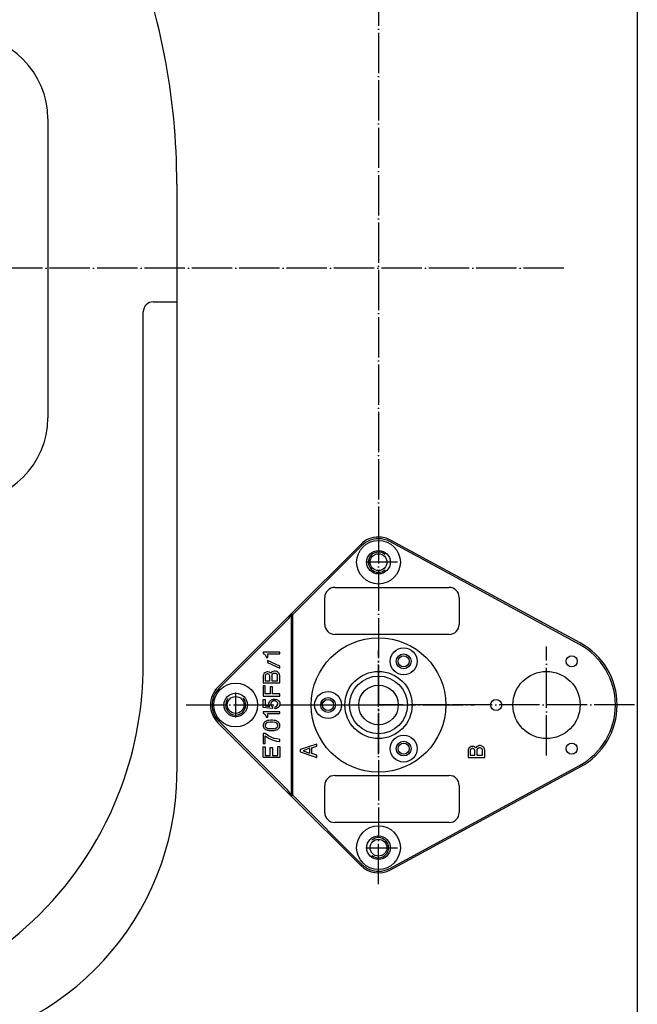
# Model space of a CAD drawing. Extents: x -1763 to 4575, y -3429 to 1051.
# Tile 53 of 193: x 186 to 370, y -1941 to -1648. Entities that reach past the tile are written whole.
import ezdxf

# ---------------------------------------------------------------- set-up
doc = ezdxf.new("R2010")
doc.units = 0
doc.linetypes.add('DOT_CENTER', pattern=[14, 12, -1, 0, -1])
doc.layers.get('0').update_dxf_attribs({"linetype": 'CONTINUOUS'})
doc.layers.add('1', color=7, linetype='CONTINUOUS')

# ---------------------------------------------------------------- blocks, each defined once
blk = doc.blocks.new('PIN__460', base_point=(272.9999999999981, -1871.878934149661))
at = {"layer": '1', "color": 4, "linetype": 'CONTINUOUS'}
for centre, radius in [((292.9999999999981, -1851.878934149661), 20), ((300.4999999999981, -1838.888553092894), 4), ((300.4999999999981, -1838.888553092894), 2.19999999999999), ((292.9999999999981, -1851.878934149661), 10), ((292.9999999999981, -1851.878934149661), 8.59999999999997), ((292.9999999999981, -1851.878934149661), 5.89999999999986), ((277.9999999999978, -1851.878934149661), 4.00000000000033), ((277.9999999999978, -1851.878934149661), 2.20000000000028), ((300.4999999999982, -1864.869315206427), 4.00000000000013), ((300.4999999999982, -1864.869315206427), 2.2000000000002)]:
    blk.add_circle(centre, radius, dxfattribs=at)
blk = doc.blocks.new('E7015-23250__461', base_point=(242.9999999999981, -1901.878934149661))
at = {"layer": '1', "color": 6, "linetype": 'CONTINUOUS'}
for p, q in [((266.9999999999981, -1824.772332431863), (287.6966991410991, -1804.075633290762)), ((267.4999999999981, -1824.979439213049), (288.0502525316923, -1804.429186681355)), ((304.7614768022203, -1807.798248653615), (296.3393247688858, -1803.226787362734)), ((353.0179743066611, -1833.422493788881), (296.5778479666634, -1802.787348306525)), ((352.7794511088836, -1833.86193284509), (304.7614768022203, -1807.798248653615)), ((279.9999999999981, -1816.878934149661), (313.9999999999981, -1816.878934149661)), ((276.9999999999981, -1827.878934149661), (276.9999999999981, -1819.878934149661)), ((316.9999999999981, -1819.878934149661), (316.9999999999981, -1827.878934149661)), ((245.1966991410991, -1846.575633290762), (266.9999999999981, -1824.772332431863)), ((267.4999999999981, -1824.979439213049), (266.9999999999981, -1824.772332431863)), ((266.9999999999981, -1824.772332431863), (266.9999999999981, -1878.985535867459)), ((267.4999999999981, -1878.778429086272), (267.4999999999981, -1824.979439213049)), ((245.5502525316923, -1846.929186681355), (265.9999999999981, -1826.479439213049)), ((313.9999999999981, -1830.878934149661), (279.9999999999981, -1830.878934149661)), ((263.6745260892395, -1836.125016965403), (258.6745260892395, -1836.125016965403)), ((258.6745260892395, -1836.125016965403), (258.6745260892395, -1836.575016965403)), ((258.6745260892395, -1836.575016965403), (258.8620260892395, -1836.631266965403)), ((258.8620260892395, -1836.631266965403), (259.1120260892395, -1836.800016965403)), ((259.1120260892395, -1836.800016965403), (259.2995260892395, -1836.968766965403)), ((259.2995260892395, -1836.968766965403), (259.4245260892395, -1837.193766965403)), ((259.4245260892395, -1837.193766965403), (259.4870260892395, -1837.362516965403)), ((259.4870260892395, -1837.362516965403), (259.5495260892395, -1837.643766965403)), ((259.5495260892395, -1837.643766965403), (259.5495260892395, -1837.756266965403)), ((259.5495260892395, -1837.756266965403), (260.0495260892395, -1837.756266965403)), ((260.0495260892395, -1837.756266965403), (260.0495260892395, -1836.687516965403)), ((260.0495260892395, -1836.687516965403), (263.6745260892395, -1836.687516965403)), ((263.6745260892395, -1836.687516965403), (263.6745260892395, -1836.125016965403)), ((263.6745260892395, -1840.343766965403), (259.9245260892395, -1838.656266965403)), ((259.9245260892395, -1838.656266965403), (259.9245260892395, -1839.218766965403)), ((259.9245260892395, -1839.218766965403), (263.6745260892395, -1840.906266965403)), ((263.6745260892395, -1840.906266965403), (263.6745260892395, -1840.343766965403)), ((258.7370260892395, -1842.875016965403), (258.6745260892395, -1843.156266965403)), ((258.6745260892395, -1843.156266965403), (258.6745260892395, -1845.293766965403)), ((258.9245260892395, -1842.537516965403), (258.7370260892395, -1842.875016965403)), ((259.1745260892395, -1842.312516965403), (258.9245260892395, -1842.537516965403)), ((259.5495260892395, -1842.087516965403), (259.1745260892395, -1842.312516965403)), ((259.3620260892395, -1842.987516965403), (259.2995260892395, -1843.212516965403)), ((259.2995260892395, -1843.212516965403), (259.2995260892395, -1844.675016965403)), ((259.4870260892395, -1842.818766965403), (259.3620260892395, -1842.987516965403)), ((259.6745260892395, -1842.706266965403), (259.4870260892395, -1842.818766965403)), ((259.8620260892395, -1842.031266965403), (259.5495260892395, -1842.087516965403)), ((259.8620260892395, -1842.650016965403), (259.6745260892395, -1842.706266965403)), ((260.1120260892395, -1842.031266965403), (259.8620260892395, -1842.031266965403)), ((260.1120260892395, -1842.650016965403), (259.8620260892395, -1842.650016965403)), ((260.4245260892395, -1842.087516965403), (260.1120260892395, -1842.031266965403)), ((260.2995260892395, -1842.706266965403), (260.1120260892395, -1842.650016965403)), ((260.4870260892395, -1842.818766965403), (260.2995260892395, -1842.706266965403)), ((260.7995260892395, -1842.312516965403), (260.4245260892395, -1842.087516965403)), ((260.6120260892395, -1842.987516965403), (260.4870260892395, -1842.818766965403)), ((260.6745260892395, -1843.212516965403), (260.6120260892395, -1842.987516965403)), ((260.6745260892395, -1844.675016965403), (260.6745260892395, -1843.212516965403)), ((260.9245260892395, -1842.425016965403), (260.7995260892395, -1842.312516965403)), ((261.1745260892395, -1842.143766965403), (260.9245260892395, -1842.425016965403)), ((261.5495260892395, -1841.918766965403), (261.1745260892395, -1842.143766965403)), ((261.2995260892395, -1842.931266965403), (261.2370260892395, -1843.212516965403)), ((261.2370260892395, -1843.212516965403), (261.2370260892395, -1844.675016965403)), ((261.4870260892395, -1842.706266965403), (261.2995260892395, -1842.931266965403)), ((261.7370260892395, -1842.537516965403), (261.4870260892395, -1842.706266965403)), ((261.9870260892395, -1841.806266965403), (261.5495260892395, -1841.918766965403)), ((261.9870260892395, -1842.481266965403), (261.7370260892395, -1842.537516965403)), ((262.2995260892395, -1841.806266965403), (261.9870260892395, -1841.806266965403)), ((262.2370260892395, -1842.481266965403), (261.9870260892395, -1842.481266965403)), ((262.4870260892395, -1842.537516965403), (262.2370260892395, -1842.481266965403)), ((262.7370260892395, -1841.918766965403), (262.2995260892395, -1841.806266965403)), ((262.7370260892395, -1842.706266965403), (262.4870260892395, -1842.537516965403)), ((263.0495260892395, -1842.087516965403), (262.7370260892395, -1841.918766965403)), ((262.9245260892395, -1842.931266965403), (262.7370260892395, -1842.706266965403)), ((262.9870260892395, -1843.212516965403), (262.9245260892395, -1842.931266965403)), ((262.9870260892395, -1844.675016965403), (262.9870260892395, -1843.212516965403)), ((263.3620260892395, -1842.368766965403), (263.0495260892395, -1842.087516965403)), ((263.5495260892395, -1842.706266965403), (263.3620260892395, -1842.368766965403)), ((263.6745260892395, -1843.156266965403), (263.5495260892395, -1842.706266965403)), ((263.6745260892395, -1845.293766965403), (263.6745260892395, -1843.156266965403)), ((258.6745260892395, -1845.293766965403), (263.6745260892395, -1845.293766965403)), ((259.2995260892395, -1846.193766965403), (258.6745260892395, -1846.193766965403)), ((258.6745260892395, -1846.193766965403), (258.6745260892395, -1849.231266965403)), ((259.2995260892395, -1844.675016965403), (260.6745260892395, -1844.675016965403)), ((259.2995260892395, -1848.612516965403), (259.2995260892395, -1846.193766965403)), ((261.4245260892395, -1846.531266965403), (260.7995260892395, -1846.531266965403)), ((260.7995260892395, -1846.531266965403), (260.7995260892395, -1848.612516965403)), ((261.2370260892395, -1844.675016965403), (262.9870260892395, -1844.675016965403)), ((261.4245260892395, -1848.612516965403), (261.4245260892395, -1846.531266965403)), ((258.6745260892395, -1849.231266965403), (263.6745260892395, -1849.231266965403)), ((260.7995260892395, -1848.612516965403), (259.2995260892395, -1848.612516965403)), ((263.6745260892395, -1848.612516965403), (261.4245260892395, -1848.612516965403)), ((263.6745260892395, -1849.231266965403), (263.6745260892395, -1848.612516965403)), ((258.6745260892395, -1852.606266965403), (258.6745260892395, -1850.300016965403)), ((258.6745260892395, -1850.300016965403), (259.2995260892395, -1850.300016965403)), ((259.2995260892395, -1850.300016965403), (259.2995260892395, -1852.156266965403)), ((259.2995260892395, -1852.156266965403), (260.6745260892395, -1852.325016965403)), ((260.3620260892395, -1851.425016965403), (260.4245260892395, -1851.143766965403)), ((260.3620260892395, -1851.706266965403), (260.3620260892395, -1851.425016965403)), ((260.4870260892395, -1852.043766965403), (260.3620260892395, -1851.706266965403)), ((260.4245260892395, -1851.143766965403), (260.5495260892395, -1850.862516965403)), ((260.6745260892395, -1852.325016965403), (260.4870260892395, -1852.043766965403)), ((260.5495260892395, -1850.862516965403), (260.7370260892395, -1850.693766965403)), ((260.7370260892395, -1850.693766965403), (260.9245260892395, -1850.525016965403)), ((260.9245260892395, -1850.525016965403), (261.1745260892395, -1850.356266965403)), ((261.0495260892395, -1851.143766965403), (260.9245260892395, -1851.425016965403)), ((260.9245260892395, -1851.425016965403), (260.9245260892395, -1851.706266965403)), ((260.9245260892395, -1851.706266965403), (261.0495260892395, -1852.043766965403)), ((261.2370260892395, -1850.918766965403), (261.0495260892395, -1851.143766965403)), ((261.0495260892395, -1852.043766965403), (261.2370260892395, -1852.268766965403)), ((261.1745260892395, -1850.356266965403), (261.4245260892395, -1850.243766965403)), ((261.4245260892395, -1850.806266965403), (261.2370260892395, -1850.918766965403)), ((261.2370260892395, -1852.268766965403), (261.4245260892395, -1852.381266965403)), ((261.4245260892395, -1850.243766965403), (261.7995260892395, -1850.131266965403)), ((261.7370260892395, -1850.693766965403), (261.4245260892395, -1850.806266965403)), ((261.4245260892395, -1852.381266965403), (261.4245260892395, -1852.943766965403)), ((262.2370260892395, -1850.693766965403), (261.7370260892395, -1850.693766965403)), ((261.7995260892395, -1850.131266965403), (262.2995260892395, -1850.131266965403)), ((262.5495260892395, -1850.806266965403), (262.2370260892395, -1850.693766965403)), ((262.2370260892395, -1852.437516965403), (262.5495260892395, -1852.325016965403)), ((262.2995260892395, -1853.000016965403), (262.2370260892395, -1852.437516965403)), ((262.2995260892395, -1850.131266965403), (262.6745260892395, -1850.243766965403)), ((262.7370260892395, -1850.918766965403), (262.5495260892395, -1850.806266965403)), ((262.5495260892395, -1852.325016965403), (262.7370260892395, -1852.212516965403)), ((262.6745260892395, -1850.243766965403), (262.9245260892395, -1850.356266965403)), ((262.9245260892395, -1851.143766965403), (262.7370260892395, -1850.918766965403)), ((262.7370260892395, -1852.212516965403), (262.9245260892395, -1851.987516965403)), ((262.9245260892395, -1850.356266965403), (263.1745260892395, -1850.525016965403)), ((263.0495260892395, -1851.425016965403), (262.9245260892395, -1851.143766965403)), ((262.9245260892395, -1851.987516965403), (263.0495260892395, -1851.706266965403)), ((263.0495260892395, -1851.706266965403), (263.0495260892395, -1851.425016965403)), ((263.1745260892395, -1850.525016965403), (263.3620260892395, -1850.693766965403)), ((263.3620260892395, -1852.437516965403), (263.1745260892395, -1852.606266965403)), ((263.3620260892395, -1850.693766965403), (263.4870260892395, -1850.862516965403)), ((263.4870260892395, -1852.268766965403), (263.3620260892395, -1852.437516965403)), ((263.4870260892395, -1850.862516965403), (263.6120260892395, -1851.143766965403)), ((263.6120260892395, -1851.987516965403), (263.4870260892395, -1852.268766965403)), ((263.6120260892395, -1851.143766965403), (263.6745260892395, -1851.425016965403)), ((263.6745260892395, -1851.706266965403), (263.6120260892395, -1851.987516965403)), ((263.6745260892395, -1851.425016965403), (263.6745260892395, -1851.706266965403)), ((261.4245260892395, -1852.943766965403), (258.6745260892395, -1852.606266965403)), ((263.6745260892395, -1853.900016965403), (258.6745260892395, -1853.900016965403)), ((258.6745260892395, -1853.900016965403), (258.6745260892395, -1854.350016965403)), ((258.6745260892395, -1854.350016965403), (258.8620260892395, -1854.406266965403)), ((258.8620260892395, -1854.406266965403), (259.1120260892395, -1854.575016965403)), ((259.1120260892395, -1854.575016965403), (259.2995260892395, -1854.743766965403)), ((259.2995260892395, -1854.743766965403), (259.4245260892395, -1854.968766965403)), ((259.4245260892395, -1854.968766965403), (259.4870260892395, -1855.137516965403)), ((259.4870260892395, -1855.137516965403), (259.5495260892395, -1855.418766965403)), ((260.0495260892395, -1855.531266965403), (260.0495260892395, -1854.462516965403)), ((260.0495260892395, -1854.462516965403), (263.6745260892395, -1854.462516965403)), ((262.6745260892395, -1852.887516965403), (262.2995260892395, -1853.000016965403)), ((262.9245260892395, -1852.775016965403), (262.6745260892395, -1852.887516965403)), ((263.1745260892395, -1852.606266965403), (262.9245260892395, -1852.775016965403)), ((263.6745260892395, -1854.462516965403), (263.6745260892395, -1853.900016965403)), ((266.9999999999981, -1878.985535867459), (245.196699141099, -1857.18223500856)), ((265.9999999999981, -1877.278429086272), (245.5502525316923, -1856.828681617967)), ((258.7370260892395, -1857.556266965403), (258.6745260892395, -1857.781266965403)), ((258.6745260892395, -1857.781266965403), (258.6745260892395, -1858.175016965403)), ((258.6745260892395, -1858.175016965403), (258.7370260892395, -1858.400016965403)), ((258.8620260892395, -1857.275016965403), (258.7370260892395, -1857.556266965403)), ((258.9870260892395, -1857.106266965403), (258.8620260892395, -1857.275016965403)), ((259.1745260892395, -1856.937516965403), (258.9870260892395, -1857.106266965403)), ((259.4245260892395, -1856.768766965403), (259.1745260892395, -1856.937516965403)), ((259.4245260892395, -1857.556266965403), (259.2995260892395, -1857.781266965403)), ((259.2995260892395, -1857.781266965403), (259.2995260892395, -1858.175016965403)), ((259.2995260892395, -1858.175016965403), (259.4245260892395, -1858.400016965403)), ((259.6745260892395, -1856.656266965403), (259.4245260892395, -1856.768766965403)), ((259.6120260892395, -1857.331266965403), (259.4245260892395, -1857.556266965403)), ((259.5495260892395, -1855.418766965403), (259.5495260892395, -1855.531266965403)), ((259.5495260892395, -1855.531266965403), (260.0495260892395, -1855.531266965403)), ((259.7995260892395, -1857.218766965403), (259.6120260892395, -1857.331266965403)), ((259.9870260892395, -1856.543766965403), (259.6745260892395, -1856.656266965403)), ((260.1120260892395, -1857.106266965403), (259.7995260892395, -1857.218766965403)), ((260.3620260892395, -1856.487516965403), (259.9870260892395, -1856.543766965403)), ((260.7995260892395, -1857.050016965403), (260.1120260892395, -1857.106266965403)), ((260.9245260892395, -1856.431266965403), (260.3620260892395, -1856.487516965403)), ((261.5495260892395, -1857.050016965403), (260.7995260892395, -1857.050016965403)), ((261.4245260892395, -1856.431266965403), (260.9245260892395, -1856.431266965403)), ((261.9870260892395, -1856.487516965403), (261.4245260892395, -1856.431266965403)), ((262.2370260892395, -1857.106266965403), (261.5495260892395, -1857.050016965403)), ((262.3620260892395, -1856.543766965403), (261.9870260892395, -1856.487516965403)), ((262.5495260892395, -1857.218766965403), (262.2370260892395, -1857.106266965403)), ((262.6745260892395, -1856.656266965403), (262.3620260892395, -1856.543766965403)), ((262.7370260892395, -1857.331266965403), (262.5495260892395, -1857.218766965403)), ((262.9245260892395, -1856.768766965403), (262.6745260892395, -1856.656266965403)), ((262.9245260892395, -1857.556266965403), (262.7370260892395, -1857.331266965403)), ((263.1745260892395, -1856.937516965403), (262.9245260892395, -1856.768766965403)), ((263.0495260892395, -1857.781266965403), (262.9245260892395, -1857.556266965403)), ((262.9245260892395, -1858.400016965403), (263.0495260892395, -1858.175016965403)), ((263.0495260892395, -1858.175016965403), (263.0495260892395, -1857.781266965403)), ((263.3620260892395, -1857.106266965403), (263.1745260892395, -1856.937516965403)), ((263.4870260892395, -1857.275016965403), (263.3620260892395, -1857.106266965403)), ((263.6120260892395, -1857.556266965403), (263.4870260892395, -1857.275016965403)), ((263.6745260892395, -1857.781266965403), (263.6120260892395, -1857.556266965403)), ((263.6120260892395, -1858.400016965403), (263.6745260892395, -1858.175016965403)), ((263.6745260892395, -1858.175016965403), (263.6745260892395, -1857.781266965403)), ((259.2370260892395, -1860.425016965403), (258.6745260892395, -1860.425016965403)), ((258.6745260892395, -1860.425016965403), (258.6745260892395, -1863.350016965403)), ((258.7370260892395, -1858.400016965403), (258.8620260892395, -1858.681266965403)), ((258.8620260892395, -1858.681266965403), (258.9870260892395, -1858.850016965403)), ((258.9870260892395, -1858.850016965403), (259.1745260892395, -1859.018766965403)), ((259.1745260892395, -1859.018766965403), (259.4245260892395, -1859.187516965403)), ((260.2995260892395, -1861.100016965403), (259.2370260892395, -1860.425016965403)), ((259.2995260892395, -1863.350016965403), (259.2995260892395, -1861.100016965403)), ((259.2995260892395, -1861.100016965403), (260.4245260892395, -1861.831266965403)), ((259.4245260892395, -1858.400016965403), (259.6120260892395, -1858.625016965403)), ((259.4245260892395, -1859.187516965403), (259.6745260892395, -1859.300016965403)), ((259.6120260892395, -1858.625016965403), (259.7995260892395, -1858.737516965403)), ((259.6745260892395, -1859.300016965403), (259.9870260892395, -1859.412516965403)), ((259.7995260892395, -1858.737516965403), (260.1120260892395, -1858.850016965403)), ((259.9870260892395, -1859.412516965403), (260.3620260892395, -1859.468766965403)), ((260.1120260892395, -1858.850016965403), (260.7995260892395, -1858.906266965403)), ((261.2370260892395, -1861.550016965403), (260.2995260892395, -1861.100016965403)), ((260.3620260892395, -1859.468766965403), (260.9245260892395, -1859.525016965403)), ((260.7995260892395, -1858.906266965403), (261.5495260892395, -1858.906266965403)), ((260.9245260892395, -1859.525016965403), (261.4245260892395, -1859.525016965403)), ((261.4245260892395, -1859.525016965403), (261.9870260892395, -1859.468766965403)), ((261.5495260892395, -1858.906266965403), (262.2370260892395, -1858.850016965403)), ((261.9870260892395, -1859.468766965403), (262.3620260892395, -1859.412516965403)), ((262.2370260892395, -1858.850016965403), (262.5495260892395, -1858.737516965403)), ((262.3620260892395, -1859.412516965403), (262.6745260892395, -1859.300016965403)), ((262.5495260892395, -1858.737516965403), (262.7370260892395, -1858.625016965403)), ((262.6745260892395, -1859.300016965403), (262.9245260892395, -1859.187516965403)), ((262.7370260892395, -1858.625016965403), (262.9245260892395, -1858.400016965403)), ((262.9245260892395, -1859.187516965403), (263.1745260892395, -1859.018766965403)), ((263.1745260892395, -1859.018766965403), (263.3620260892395, -1858.850016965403)), ((263.3620260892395, -1858.850016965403), (263.4870260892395, -1858.681266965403)), ((263.4870260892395, -1858.681266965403), (263.6120260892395, -1858.400016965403)), ((258.6745260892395, -1863.350016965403), (259.2995260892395, -1863.350016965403)), ((260.4245260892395, -1861.831266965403), (261.1745260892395, -1862.168766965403)), ((261.1745260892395, -1862.168766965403), (261.7370260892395, -1862.393766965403)), ((261.9870260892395, -1861.831266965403), (261.2370260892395, -1861.550016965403)), ((261.7370260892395, -1862.393766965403), (262.6745260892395, -1862.675016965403)), ((262.7370260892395, -1862.000016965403), (261.9870260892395, -1861.831266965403)), ((262.6745260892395, -1862.675016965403), (263.6745260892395, -1862.787516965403)), ((263.6745260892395, -1862.112516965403), (262.7370260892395, -1862.000016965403)), ((263.6745260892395, -1862.787516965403), (263.6745260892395, -1862.112516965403)), ((274.6745260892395, -1863.540764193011), (269.6745260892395, -1865.172014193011)), ((273.1745260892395, -1864.665764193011), (274.6745260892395, -1864.159514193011)), ((274.6745260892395, -1864.159514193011), (274.6745260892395, -1863.540764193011)), ((322.5495260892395, -1864.103264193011), (322.1745260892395, -1864.328264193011)), ((322.9870260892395, -1863.990764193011), (322.5495260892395, -1864.103264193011)), ((323.2995260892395, -1863.990764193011), (322.9870260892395, -1863.990764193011)), ((323.7370260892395, -1864.103264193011), (323.2995260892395, -1863.990764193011)), ((324.0495260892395, -1864.272014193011), (323.7370260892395, -1864.103264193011)), ((258.6745260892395, -1867.512516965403), (258.6745260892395, -1864.306266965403)), ((258.6745260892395, -1864.306266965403), (259.2995260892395, -1864.306266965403)), ((259.2995260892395, -1864.306266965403), (259.2995260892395, -1866.893766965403)), ((259.2995260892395, -1866.893766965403), (260.7995260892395, -1866.893766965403)), ((260.7995260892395, -1866.893766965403), (260.7995260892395, -1864.531266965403)), ((260.7995260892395, -1864.531266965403), (261.4245260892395, -1864.531266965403)), ((261.4245260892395, -1864.531266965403), (261.4245260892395, -1866.893766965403)), ((261.4245260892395, -1866.893766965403), (263.0495260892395, -1866.893766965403)), ((263.0495260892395, -1866.893766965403), (263.0495260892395, -1864.250016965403)), ((263.0495260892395, -1864.250016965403), (263.6745260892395, -1864.250016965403)), ((263.6745260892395, -1864.250016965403), (263.6745260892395, -1867.512516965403)), ((269.6745260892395, -1865.172014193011), (269.6745260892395, -1865.847014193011)), ((269.6745260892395, -1865.847014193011), (274.6745260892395, -1867.478264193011)), ((272.5495260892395, -1864.778264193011), (270.5495260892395, -1865.509514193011)), ((270.5495260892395, -1865.509514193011), (272.5495260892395, -1866.184514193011)), ((272.5495260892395, -1866.184514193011), (272.5495260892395, -1864.778264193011)), ((273.1745260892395, -1866.353264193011), (273.1745260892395, -1864.665764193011)), ((274.6745260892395, -1866.859514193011), (273.1745260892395, -1866.353264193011)), ((274.6745260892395, -1867.478264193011), (274.6745260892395, -1866.859514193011)), ((319.7370260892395, -1865.059514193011), (319.6745260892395, -1865.340764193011)), ((319.6745260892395, -1865.340764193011), (319.6745260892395, -1867.478264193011)), ((319.9245260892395, -1864.722014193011), (319.7370260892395, -1865.059514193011)), ((320.1745260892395, -1864.497014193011), (319.9245260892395, -1864.722014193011)), ((320.5495260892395, -1864.272014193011), (320.1745260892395, -1864.497014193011)), ((320.3620260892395, -1865.172014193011), (320.2995260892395, -1865.397014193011)), ((320.2995260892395, -1865.397014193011), (320.2995260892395, -1866.859514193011)), ((320.2995260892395, -1866.859514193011), (321.6745260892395, -1866.859514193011)), ((320.4870260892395, -1865.003264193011), (320.3620260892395, -1865.172014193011)), ((320.6745260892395, -1864.890764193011), (320.4870260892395, -1865.003264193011)), ((320.8620260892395, -1864.215764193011), (320.5495260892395, -1864.272014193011)), ((320.8620260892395, -1864.834514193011), (320.6745260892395, -1864.890764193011)), ((321.1120260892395, -1864.215764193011), (320.8620260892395, -1864.215764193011)), ((321.1120260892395, -1864.834514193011), (320.8620260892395, -1864.834514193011)), ((321.4245260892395, -1864.272014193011), (321.1120260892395, -1864.215764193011)), ((321.2995260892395, -1864.890764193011), (321.1120260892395, -1864.834514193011)), ((321.4870260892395, -1865.003264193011), (321.2995260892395, -1864.890764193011)), ((321.7995260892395, -1864.497014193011), (321.4245260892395, -1864.272014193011)), ((321.6120260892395, -1865.172014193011), (321.4870260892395, -1865.003264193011)), ((321.6745260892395, -1865.397014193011), (321.6120260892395, -1865.172014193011)), ((321.6745260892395, -1866.859514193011), (321.6745260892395, -1865.397014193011)), ((321.9245260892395, -1864.609514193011), (321.7995260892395, -1864.497014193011)), ((322.1745260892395, -1864.328264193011), (321.9245260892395, -1864.609514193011)), ((322.2995260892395, -1865.115764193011), (322.2370260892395, -1865.397014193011)), ((322.2370260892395, -1865.397014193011), (322.2370260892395, -1866.859514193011)), ((322.2370260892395, -1866.859514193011), (323.9870260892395, -1866.859514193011)), ((322.4870260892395, -1864.890764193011), (322.2995260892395, -1865.115764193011)), ((322.7370260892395, -1864.722014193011), (322.4870260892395, -1864.890764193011)), ((322.9870260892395, -1864.665764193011), (322.7370260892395, -1864.722014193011)), ((323.2370260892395, -1864.665764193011), (322.9870260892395, -1864.665764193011)), ((323.4870260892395, -1864.722014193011), (323.2370260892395, -1864.665764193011)), ((323.7370260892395, -1864.890764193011), (323.4870260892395, -1864.722014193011)), ((323.9245260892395, -1865.115764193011), (323.7370260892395, -1864.890764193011)), ((323.9870260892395, -1865.397014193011), (323.9245260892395, -1865.115764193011)), ((323.9870260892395, -1866.859514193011), (323.9870260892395, -1865.397014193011)), ((324.3620260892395, -1864.553264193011), (324.0495260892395, -1864.272014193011)), ((324.5495260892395, -1864.890764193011), (324.3620260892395, -1864.553264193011)), ((324.6745260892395, -1865.340764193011), (324.5495260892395, -1864.890764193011)), ((324.6745260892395, -1867.478264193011), (324.6745260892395, -1865.340764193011)), ((263.6745260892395, -1867.512516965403), (258.6745260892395, -1867.512516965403)), ((304.7614768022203, -1895.959619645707), (352.7794511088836, -1869.895935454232)), ((319.6745260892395, -1867.478264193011), (324.6745260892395, -1867.478264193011)), ((279.9999999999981, -1872.878934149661), (313.9999999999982, -1872.878934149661)), ((296.5778479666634, -1900.970519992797), (353.0179743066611, -1870.335374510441)), ((276.9999999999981, -1883.878934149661), (276.9999999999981, -1875.878934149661)), ((316.9999999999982, -1875.878934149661), (316.9999999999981, -1883.878934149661)), ((267.4999999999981, -1878.778429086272), (266.9999999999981, -1878.985535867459)), ((288.0502525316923, -1899.328681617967), (267.4999999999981, -1878.778429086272)), ((287.696699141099, -1899.68223500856), (266.9999999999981, -1878.985535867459)), ((313.9999999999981, -1886.878934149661), (279.9999999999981, -1886.878934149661)), ((296.3393247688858, -1900.531080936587), (304.7614768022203, -1895.959619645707))]:
    blk.add_line(p, q, dxfattribs=at)
at = {"layer": '1', "color": 6, "linetype": 'DOT_CENTER'}
for p, q in [((342.9999999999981, -1866.878934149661), (342.9999999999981, -1834.505697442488)), ((292.9999999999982, -1851.878934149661), (292.9999999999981, -1835.589494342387)), ((266.3108334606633, -1851.878934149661), (292.9999999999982, -1851.878934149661)), ((292.9999999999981, -1866.566318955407), (292.9999999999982, -1851.878934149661)), ((314.3030110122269, -1851.878934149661), (292.9999999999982, -1851.878934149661)), ((369.1366935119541, -1851.878934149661), (314.3030110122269, -1851.878934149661))]:
    blk.add_line(p, q, dxfattribs=at)
at = {"layer": '1', "color": 6, "linetype": 'CONTINUOUS'}
for centre, radius in [((292.9999999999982, -1809.378934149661), 6.49999999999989), ((292.9999999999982, -1809.378934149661), 3.5), ((300.4999999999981, -1838.888553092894), 1.65000000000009), ((350.4999999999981, -1838.888553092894), 1.65000000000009), ((292.9999999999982, -1851.878934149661), 10.00000000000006), ((342.9999999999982, -1851.878934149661), 10.00000000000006), ((250.4999999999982, -1851.878934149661), 6.50000000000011), ((250.4999999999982, -1851.878934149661), 3.5), ((277.9999999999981, -1851.878934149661), 1.65000000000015), ((327.9999999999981, -1851.878934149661), 1.65000000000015), ((300.4999999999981, -1864.869315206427), 1.65000000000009), ((350.4999999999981, -1864.869315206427), 1.65000000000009), ((292.9999999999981, -1894.378934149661), 6.49999999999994), ((292.9999999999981, -1894.378934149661), 3.5)]:
    blk.add_circle(centre, radius, dxfattribs=at)
for centre, radius, start, end in [((292.9999999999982, -1809.378934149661), 7.5, 90.00000000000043, 135), ((292.9999999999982, -1809.378934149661), 7, 90.00000000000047, 134.99999999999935), ((292.9999999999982, -1809.378934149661), 7.50000000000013, 61.50732552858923, 90.00000000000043), ((292.9999999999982, -1809.378934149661), 7.00000000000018, 61.50732552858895, 90.00000000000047), ((279.9999999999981, -1819.878934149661), 3, 90, 180), ((313.9999999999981, -1819.878934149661), 3, 0, 90), ((264.0562049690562, -1824.19434383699), 3.00000000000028, -49.61415990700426, -11.10822690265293), ((279.9999999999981, -1827.878934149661), 3, 180, -90), ((313.9999999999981, -1827.878934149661), 3, -90, 0), ((342.9999999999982, -1851.878934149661), 20.49999999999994, 0, 61.50732552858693), ((342.9999999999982, -1851.878934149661), 20.99999999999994, 0, 61.50732552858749), ((250.4999999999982, -1851.878934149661), 7.5, 135.00000000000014, 180), ((250.4999999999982, -1851.878934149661), 7.00000000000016, 134.99999999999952, 180), ((250.4999999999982, -1851.878934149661), 7.50000000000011, 180, -135.00000000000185), ((250.4999999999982, -1851.878934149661), 7, 180, -134.99999999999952), ((277.9999999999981, -1851.878934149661), 2.00000000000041, 151.2344214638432, 180), ((342.9999999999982, -1851.878934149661), 20.49999999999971, -61.50732552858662, 0), ((342.9999999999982, -1851.878934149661), 20.99999999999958, -61.5073255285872, 0), ((279.9999999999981, -1875.878934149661), 3, 90, 180), ((313.9999999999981, -1875.878934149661), 3.00000000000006, 0, 89.99999999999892), ((264.0562049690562, -1879.563524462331), 3.00000000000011, 11.10822690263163, 49.61415990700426), ((279.9999999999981, -1883.878934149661), 3, 180, -90), ((313.9999999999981, -1883.878934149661), 3, -90, 0), ((292.9999999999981, -1894.378934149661), 7.0000000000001, -134.999999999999, -90), ((292.9999999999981, -1894.378934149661), 7.49999999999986, -135.00000000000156, -61.50732552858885), ((292.9999999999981, -1894.378934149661), 7, -90, -61.50732552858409)]:
    blk.add_arc(centre, radius, start, end, dxfattribs=at)
at = {"layer": '1'}
blk.add_blockref('PIN__460', (272.9999999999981, -1871.878934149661), dxfattribs=at)
blk = doc.blocks.new('HEADPLATE_TSK', base_point=(-401.365086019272, -2707.757868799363))
at = {"layer": '1', "color": 7, "linetype": 'CONTINUOUS'}
for p, q in [((370, -1431.878934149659), (370, -2031.87893414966)), ((233, -1696.87893414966), (233, -1731.87893414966)), ((226, -1731.87893414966), (233, -1731.87893414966)), ((233, -1731.87893414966), (233, -1871.87893414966)), ((223, -1839.87893414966), (223, -1734.87893414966))]:
    blk.add_line(p, q, dxfattribs=at)
at = {"layer": '1', "color": 1, "linetype": 'DOT_CENTER'}
for p, q in [((292.9999999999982, -1553.128934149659), (292.9999999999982, -1797.797818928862)), ((348.1460753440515, -1721.87893414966), (-238.1249999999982, -1721.87893414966)), ((292.9999999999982, -1797.797818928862), (292.9999999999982, -1890.62893414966)), ((298.6953605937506, -1809.37893414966), (289.2499999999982, -1809.37893414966)), ((250.4999999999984, -1848.128934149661), (250.4999999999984, -1855.628934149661)), ((250.5, -1848.12893414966), (250.5, -1855.62893414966)), ((235.727244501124, -1851.87893414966), (321.5160201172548, -1851.87893414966)), ((293, -1905.198484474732), (293, -1890.62893414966)), ((289.25, -1894.37893414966), (298.6953605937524, -1894.37893414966))]:
    blk.add_line(p, q, dxfattribs=at)
at = {"layer": '1', "color": 7, "linetype": 'CONTINUOUS'}
for centre, radius in [((292.9999999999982, -1809.37893414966), 2.50000000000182), ((250.5, -1851.87893414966), 2.5), ((293, -1894.37893414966), 2.5)]:
    blk.add_circle(centre, radius, dxfattribs=at)
for centre, radius, start, end in [((30, -1696.87893414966), 203, 0, 22.03351975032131), ((226, -1734.87893414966), 3, 90, 180), ((118, -1839.87893414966), 104.99999999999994, -20.39996217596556, 0), ((150, -1871.87893414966), 82.99999999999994, -3.17705658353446, 0), ((150, -1871.87893414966), 82.99999999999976, -86.82339731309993, -3.17705658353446), ((118, -1839.87893414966), 104.99999999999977, -69.60003782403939, -20.39996217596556)]:
    blk.add_arc(centre, radius, start, end, dxfattribs=at)
at = {"layer": '1', "color": 1, "linetype": 'CONTINUOUS'}
for centre, radius, start, end in [((292.9999999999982, -1809.37893414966), 2.99999999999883, 49.15849024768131, -48.27236315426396), ((250.5, -1851.87893414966), 3.00000000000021, 139.15849024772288, 41.72763684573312), ((293, -1894.37893414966), 2.99999999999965, -130.8415097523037, 131.72763684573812)]:
    blk.add_arc(centre, radius, start, end, dxfattribs=at)
at = {"layer": '1'}
blk.add_blockref('E7015-23250__461', (242.9999999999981, -1901.878934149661), dxfattribs=at)
blk = doc.blocks.new('24991-0S112_1__522', base_point=(194.5999999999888, -1791.37893414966))
at = {"color": 1, "linetype": 'CONTINUOUS'}
for p, q in [((154.5999999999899, -1652.37893414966), (169.5999999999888, -1652.37893414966)), ((154.5999999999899, -1652.37893414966), (154.5999999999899, -1652.97893414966)), ((172.5999999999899, -1667.37893414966), (167.5999999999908, -1667.37893414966)), ((157.5999999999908, -1677.37893414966), (157.5999999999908, -1766.37893414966)), ((182.5999999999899, -1766.37893414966), (182.5999999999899, -1677.37893414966)), ((194.5999999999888, -1677.37893414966), (194.5999999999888, -1766.37893414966)), ((167.5999999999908, -1776.37893414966), (172.5999999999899, -1776.37893414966)), ((154.5999999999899, -1791.37893414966), (154.5999999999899, -1790.77893414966)), ((169.5999999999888, -1791.37893414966), (154.5999999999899, -1791.37893414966))]:
    blk.add_line(p, q, dxfattribs=at)
for centre, radius, start, end in [((169.5999999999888, -1677.37893414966), 25, 0, 90), ((167.5999999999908, -1677.37893414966), 10, 90, 180), ((172.5999999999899, -1677.37893414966), 10, 0, 90), ((167.5999999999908, -1766.37893414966), 10, 180, -90), ((169.5999999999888, -1766.37893414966), 25, -90, 0), ((172.5999999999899, -1766.37893414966), 10, -90, 0)]:
    blk.add_arc(centre, radius, start, end, dxfattribs=at)
blk = doc.blocks.new('STIFF_HANDLES__524', base_point=(339.9999999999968, -1791.37893414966))
blk.add_blockref('24991-0S112_1__522', (194.5999999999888, -1791.37893414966))
blk = doc.blocks.new('SMALLPARTS__558', base_point=(339.9999999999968, -1972.178934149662))
blk.add_blockref('STIFF_HANDLES__524', (339.9999999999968, -1791.37893414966))
blk = doc.blocks.new('E7018-64101__559', base_point=(339.9999999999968, -1972.178934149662))
blk.add_blockref('SMALLPARTS__558', (339.9999999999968, -1972.178934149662))
blk = doc.blocks.new('STIFF_ASSY_DUTBD__561', base_point=(339.9999999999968, -1972.178934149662))
blk.add_blockref('E7018-64101__559', (339.9999999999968, -1972.178934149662))
blk = doc.blocks.new('A1__639', base_point=(339.9999999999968, -1972.178934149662))
blk.add_blockref('STIFF_ASSY_DUTBD__561', (339.9999999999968, -1972.178934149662))
blk = doc.blocks.new('FRONT1__640', base_point=(339.9999999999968, -1974.240486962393))
blk.add_blockref('A1__639', (339.9999999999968, -1972.178934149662))
blk = doc.blocks.new('L1__641', base_point=(339.9999999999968, -1974.240486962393))
blk.add_blockref('FRONT1__640', (339.9999999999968, -1974.240486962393))

msp = doc.modelspace()

# ---------------------------------------------------------------- block references
msp.add_blockref('L1__641', (339.9999999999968, -1974.240486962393))
at = {"layer": '1'}
msp.add_blockref('HEADPLATE_TSK', (-401.365086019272, -2707.757868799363), dxfattribs=at)

doc.saveas('drawing.dxf')
